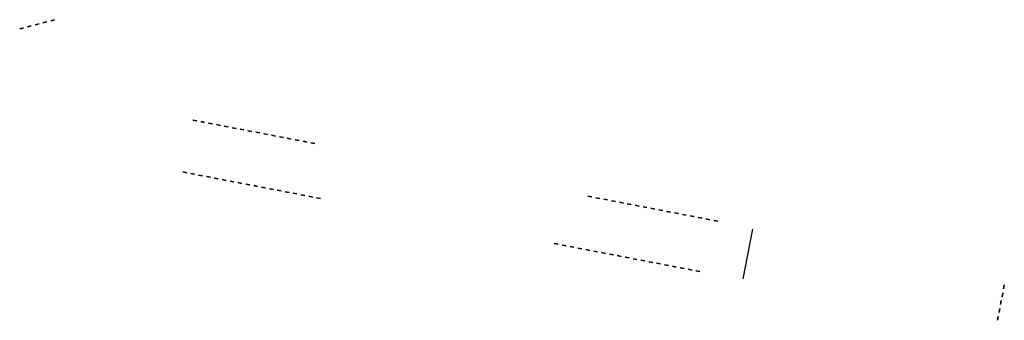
# Model space of a CAD drawing. Header units: millimetres. Extents: x 245110161 to 245233003, y 483300749 to 483338277.
import ezdxf

# ---------------------------------------------------------------- set-up
doc = ezdxf.new("R2010")
doc.units = ezdxf.units.MM
doc.layers.add('N-CO-BC-BETONVORM-G', color=50, linetype='Continuous', lineweight=25)
doc.layers.add('N-CO-BC-BETONVORM-G-1', color=50, linetype='Continuous', lineweight=35)

# ---------------------------------------------------------------- blocks, each defined once
blk = doc.blocks.new('Structural Framing 8 - Structural Framing 5-1489052-3D view')
at = {"layer": 'N-CO-BC-BETONVORM-G'}
blk.add_line((200437.3073221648, 5947.413089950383, 14943.74999999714), (201627.5832670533, 12125.44195800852, 14943.74999999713), dxfattribs=at)
blk = doc.blocks.new('16_15_SF_Stootplaat - sf_stootplaat_5m-1522613-3D view')
at = {"layer": 'N-CO-BC-BETONVORM-G-1'}
blk.add_line((0, 249.9999999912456), (0, -249.9999999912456), dxfattribs=at)
blk = doc.blocks.new('16_15_SF_Stootplaat - sf_stootplaat_5m-1522845-3D view')
at = {"layer": 'N-CO-BC-BETONVORM-G-1'}
blk.add_line((0, -249.9999999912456), (0, 249.9999999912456), dxfattribs=at)
blk = doc.blocks.new('16_15_SF_Stootplaat - sf_stootplaat_3m_fietsverkeer-1525152-3D view')
at = {"layer": 'N-CO-BC-BETONVORM-G-1'}
blk.add_line((0, 249.9999999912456), (0, -249.9999999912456), dxfattribs=at)

msp = doc.modelspace()

# ---------------------------------------------------------------- block references
at = {"layer": 'N-CO-BC-BETONVORM-G'}
for p, rotation in [((245110402.3898168, 483337194.7970497, 11983.1616827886), 104.7549807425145), ((245111369.4136195, 483337449.4830626, 11983.1616827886), 104.7549807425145), ((245112336.4374221, 483337704.1690755, 11983.1616827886), 104.7549807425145), ((245113303.4612247, 483337958.8550884, 11983.1616827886), 104.7549807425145), ((245114270.4850273, 483338213.5411013, 11983.1616827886), 104.7549807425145), ((245232766.9104789, 483303940.7689978, 11983.1616827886), 349.0948572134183), ((245232956.0940603, 483304922.7107337, 11983.1616827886), 349.0948572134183), ((245232577.7268975, 483302958.827262, 11983.1616827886), 349.0948572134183), ((245232388.5433161, 483301976.8855262, 11983.1616827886), 349.0948572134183), ((245232199.3597346, 483300994.9437904, 11983.1616827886), 349.0948572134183)]:
    msp.add_blockref('16_15_SF_Stootplaat - sf_stootplaat_3m_fietsverkeer-1525152-3D view', p, dxfattribs=dict(at, rotation=rotation))
at = {"layer": 'N-CO-BC-BETONVORM-G', "extrusion": (0.009901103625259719, 0.05139085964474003, 0.9986295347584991), "rotation": 270}
for p in [(-149268063.6501807, -520257888.2209355, 27280074.87821004), (-149269063.6501807, -520257888.2209355, 27280074.87821003), (-149270063.6501806, -520257888.2209355, 27280074.87821003), (-149271063.6501806, -520257888.2209355, 27280074.87821003), (-149272063.6501806, -520257888.2209355, 27280074.87821004), (-149273063.6501806, -520257888.2209355, 27280074.87821004), (-149274063.6501806, -520257888.2209355, 27280074.87821004), (-149275063.6501806, -520257888.2209355, 27280074.87821003), (-149276063.6501806, -520257888.2209355, 27280074.87821003), (-149277063.6501806, -520257888.2209355, 27280074.87821003), (-149278063.6501806, -520257888.2209355, 27280074.87821004), (-149279063.6501806, -520257888.2209355, 27280074.87821004), (-149280063.6501806, -520257888.2209356, 27280074.87821004), (-149281063.6501806, -520257888.2209355, 27280074.87821003), (-149282063.6501806, -520257888.2209355, 27280074.87821003), (-149283063.6501807, -520257888.2209355, 27280074.87821004), (-149318263.6501806, -520257888.2209355, 27280074.87821004), (-149319263.6501806, -520257888.2209355, 27280074.87821004), (-149320263.6501806, -520257888.2209355, 27280074.87821004), (-149321263.6501806, -520257888.2209355, 27280074.87821003), (-149322263.6501806, -520257888.2209355, 27280074.87821003), (-149323263.6501806, -520257888.2209355, 27280074.87821003), (-149324263.6501806, -520257888.2209355, 27280074.87821004), (-149325263.6501806, -520257888.2209355, 27280074.87821004), (-149326263.6501806, -520257888.2209355, 27280074.87821004), (-149327263.6501806, -520257888.2209355, 27280074.87821004), (-149328263.6501807, -520257888.2209355, 27280074.87821003), (-149329263.6501806, -520257888.2209355, 27280074.87821003), (-149330263.6501807, -520257888.2209355, 27280074.87821004), (-149331263.6501807, -520257888.2209355, 27280074.87821004), (-149332263.6501806, -520257888.2209355, 27280074.87821004), (-149333263.6501806, -520257888.2209356, 27280074.87821004), (-149334263.6501806, -520257888.2209355, 27280074.87821003)]:
    msp.add_blockref('16_15_SF_Stootplaat - sf_stootplaat_5m-1522613-3D view', p, dxfattribs=at)
at = {"layer": 'N-CO-BC-BETONVORM-G', "extrusion": (-0.009901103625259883, -0.05139085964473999, 0.9986295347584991), "rotation": 270}
for p in [(149268063.650179, 520252818.3753725, -27250780.49647592), (149269063.650179, 520252818.3753725, -27250780.49647592), (149270063.650179, 520252818.3753725, -27250780.49647592), (149271063.6501789, 520252818.3753725, -27250780.49647592), (149272063.6501789, 520252818.3753725, -27250780.49647592), (149273063.6501789, 520252818.3753725, -27250780.49647592), (149274063.650179, 520252818.3753725, -27250780.49647592), (149275063.650179, 520252818.3753724, -27250780.49647592), (149276063.6501789, 520252818.3753725, -27250780.49647592), (149277063.650179, 520252818.3753725, -27250780.49647592), (149278063.650179, 520252818.3753725, -27250780.49647592), (149279063.650179, 520252818.3753724, -27250780.49647592), (149280063.650179, 520252818.3753725, -27250780.49647592), (149281063.650179, 520252818.3753725, -27250780.49647592), (149282063.650179, 520252818.3753725, -27250780.49647592), (149283063.650179, 520252818.3753725, -27250780.49647592), (149284063.650179, 520252818.3753724, -27250780.49647592), (149285063.650179, 520252818.3753725, -27250780.49647592), (149315263.650179, 520252818.3753725, -27250780.49647592), (149316263.650179, 520252818.3753725, -27250780.49647592), (149317263.6501789, 520252818.3753725, -27250780.49647592), (149318263.6501789, 520252818.3753725, -27250780.49647592), (149319263.6501789, 520252818.3753725, -27250780.49647592), (149320263.650179, 520252818.3753725, -27250780.49647592), (149321263.6501789, 520252818.3753725, -27250780.49647592), (149322263.650179, 520252818.3753725, -27250780.49647592), (149323263.650179, 520252818.3753725, -27250780.49647592), (149324263.650179, 520252818.3753725, -27250780.49647592), (149325263.650179, 520252818.3753725, -27250780.49647592), (149326263.650179, 520252818.3753725, -27250780.49647592), (149327263.650179, 520252818.3753725, -27250780.49647592), (149328263.6501789, 520252818.3753724, -27250780.49647592), (149329263.650179, 520252818.3753725, -27250780.49647592), (149330263.650179, 520252818.3753725, -27250780.49647592), (149331263.6501789, 520252818.3753725, -27250780.49647592), (149332263.6501789, 520252818.3753724, -27250780.49647592), (149333263.6501789, 520252818.3753724, -27250780.49647592)]:
    msp.add_blockref('16_15_SF_Stootplaat - sf_stootplaat_5m-1522845-3D view', p, dxfattribs=at)
at = {"layer": 'N-CO-BC-BETONVORM-G'}
msp.add_blockref('Structural Framing 8 - Structural Framing 5-1489052-3D view', (245000000, 483300000.0000001), dxfattribs=at)

doc.saveas('drawing.dxf')
